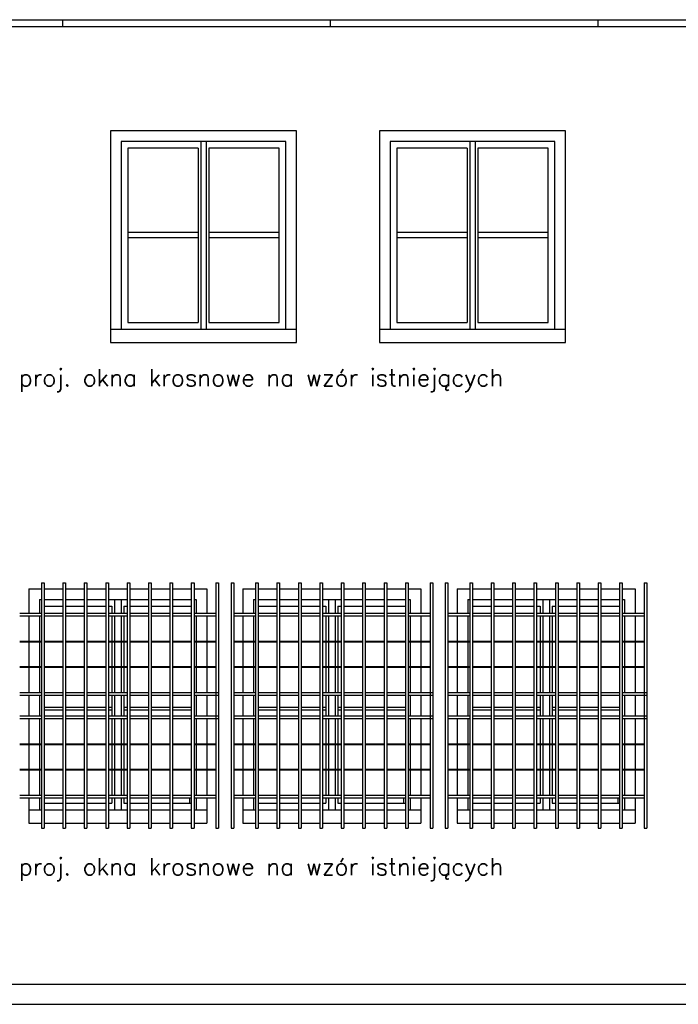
# Model space of a CAD drawing. Header units: millimetres. Extents: x 11979 to 37895, y 18730 to 47884.
# Tile 40 of 256: x 34934 to 35427, y 22701 to 23436. Entities that reach past the tile are written whole.
import ezdxf
from ezdxf.enums import TextEntityAlignment as Align

# ---------------------------------------------------------------- set-up
doc = ezdxf.new("R2010")
doc.units = ezdxf.units.MM
for name, color, linetype in [('-LI-WIDOK', 2, 'Continuous'), ('-TABELKA', 2, 'Continuous'), ('PROJEKTOWANE', 5, 'Continuous')]:
    doc.layers.add(name, color=color, linetype=linetype)
doc.styles.add('SIMPLEX', font='simplex')

msp = doc.modelspace()

# ---------------------------------------------------------------- linework, layer by layer
at = {"layer": '-LI-WIDOK'}
for p, q in [((35141.22, 23353), (35002.22, 23353)), ((35002.22, 23353), (35002.22, 23195)), ((35141.22, 23195), (35141.22, 23353)), ((35342.22, 23353), (35203.22, 23353)), ((35203.22, 23353), (35203.22, 23195)), ((35342.22, 23195), (35342.22, 23353)), ((35010.22, 23345), (35010.22, 23205)), ((35133.22, 23345), (35010.22, 23345)), ((35133.22, 23205), (35133.22, 23345)), ((35211.22, 23345), (35211.22, 23205)), ((35334.22, 23345), (35211.22, 23345)), ((35334.22, 23205), (35334.22, 23345)), ((35002.22, 23205), (35141.22, 23205)), ((35203.22, 23205), (35342.22, 23205)), ((35002.22, 23195), (35141.22, 23195)), ((35203.22, 23195), (35342.22, 23195)), ((34941.22, 23011), (34950.65, 23011)), ((34941.22, 23011), (34941.22, 22992.89)), ((34952.65, 23011), (34966.65, 23011)), ((34968.65, 23011), (34982.65, 23011)), ((34984.65, 23011), (34998.65, 23011)), ((35000.65, 23011), (35014.65, 23011)), ((35016.65, 23011), (35030.65, 23011)), ((35032.65, 23011), (35046.65, 23011)), ((35048.65, 23011), (35062.65, 23011)), ((35064.65, 23011), (35074.22, 23011)), ((35074.22, 23011), (35074.22, 22992.89)), ((35101.22, 23011), (35110.65, 23011)), ((35101.22, 23011), (35101.22, 22992.89)), ((35112.65, 23011), (35126.65, 23011)), ((35128.65, 23011), (35142.65, 23011)), ((35144.65, 23011), (35158.65, 23011)), ((35160.65, 23011), (35174.65, 23011)), ((35176.65, 23011), (35190.65, 23011)), ((35192.65, 23011), (35206.65, 23011)), ((35208.65, 23011), (35222.65, 23011)), ((35224.65, 23011), (35234.22, 23011)), ((35234.22, 23011), (35234.22, 22992.89)), ((35261.22, 23011), (35270.65, 23011)), ((35261.22, 23011), (35261.22, 22992.89)), ((35272.65, 23011), (35286.65, 23011)), ((35288.65, 23011), (35302.65, 23011)), ((35304.65, 23011), (35318.65, 23011)), ((35320.65, 23011), (35334.65, 23011)), ((35336.65, 23011), (35350.65, 23011)), ((35352.65, 23011), (35366.65, 23011)), ((35368.65, 23011), (35382.65, 23011)), ((35384.65, 23011), (35394.22, 23011)), ((35394.22, 23011), (35394.22, 22992.89)), ((34949.22, 23003), (34950.65, 23003)), ((34949.22, 23003), (34949.22, 22992.89)), ((34952.65, 23003), (34966.65, 23003)), ((34968.65, 23003), (34982.65, 23003)), ((34984.65, 23003), (34998.65, 23003)), ((35000.65, 23003), (35014.65, 23003)), ((35016.65, 23003), (35030.65, 23003)), ((35032.65, 23003), (35046.65, 23003)), ((35048.65, 23003), (35062.65, 23003)), ((35064.65, 23003), (35066.22, 23003)), ((35066.22, 23003), (35066.22, 22992.89)), ((35109.22, 23003), (35110.65, 23003)), ((35109.22, 23003), (35109.22, 22992.89)), ((35112.65, 23003), (35126.65, 23003)), ((35128.65, 23003), (35142.65, 23003)), ((35144.65, 23003), (35158.65, 23003)), ((35160.65, 23003), (35174.65, 23003)), ((35176.65, 23003), (35190.65, 23003)), ((35192.65, 23003), (35206.65, 23003)), ((35208.65, 23003), (35222.65, 23003)), ((35224.65, 23003), (35226.22, 23003)), ((35226.22, 23003), (35226.22, 22992.89)), ((35269.22, 23003), (35270.65, 23003)), ((35269.22, 23003), (35269.22, 22992.89)), ((35272.65, 23003), (35286.65, 23003)), ((35288.65, 23003), (35302.65, 23003)), ((35304.65, 23003), (35318.65, 23003)), ((35320.65, 23003), (35334.65, 23003)), ((35336.65, 23003), (35350.65, 23003)), ((35352.65, 23003), (35366.65, 23003)), ((35368.65, 23003), (35382.65, 23003)), ((35384.65, 23003), (35386.22, 23003)), ((35386.22, 23003), (35386.22, 22992.89)), ((34941.22, 22990.89), (34941.22, 22971.89)), ((34949.22, 22990.89), (34949.22, 22971.89)), ((35066.22, 22990.89), (35066.22, 22971.89)), ((35074.22, 22990.89), (35074.22, 22971.89)), ((35101.22, 22990.89), (35101.22, 22971.89)), ((35109.22, 22990.89), (35109.22, 22971.89)), ((35226.22, 22990.89), (35226.22, 22971.89)), ((35234.22, 22990.89), (35234.22, 22971.89)), ((35261.22, 22990.89), (35261.22, 22971.89)), ((35269.22, 22990.89), (35269.22, 22971.89)), ((35386.22, 22990.89), (35386.22, 22971.89)), ((35394.22, 22990.89), (35394.22, 22971.89)), ((34941.22, 22971.39), (34941.22, 22953.05)), ((34949.22, 22971.39), (34949.22, 22953.05)), ((35066.22, 22971.39), (35066.22, 22953.05)), ((35074.22, 22971.39), (35074.22, 22953.05)), ((35101.22, 22971.39), (35101.22, 22953.05)), ((35109.22, 22971.39), (35109.22, 22953.05)), ((35226.22, 22971.39), (35226.22, 22953.05)), ((35234.22, 22971.39), (35234.22, 22953.05)), ((35261.22, 22971.39), (35261.22, 22953.05)), ((35269.22, 22971.39), (35269.22, 22953.05)), ((35386.22, 22971.39), (35386.22, 22953.05)), ((35394.22, 22971.39), (35394.22, 22953.05)), ((34941.22, 22952.55), (34941.22, 22933.55)), ((34949.22, 22952.55), (34949.22, 22933.55)), ((35066.22, 22952.55), (35066.22, 22933.55)), ((35074.22, 22952.55), (35074.22, 22933.55)), ((35101.22, 22952.55), (35101.22, 22933.55)), ((35109.22, 22952.55), (35109.22, 22933.55)), ((35226.22, 22952.55), (35226.22, 22933.55)), ((35234.22, 22952.55), (35234.22, 22933.55)), ((35261.22, 22952.55), (35261.22, 22933.55)), ((35269.22, 22952.55), (35269.22, 22933.55)), ((35386.22, 22952.55), (35386.22, 22933.55)), ((35394.22, 22952.55), (35394.22, 22933.55)), ((34941.22, 22931.55), (34941.22, 22916.19)), ((34949.22, 22931.55), (34949.22, 22916.19)), ((35066.22, 22931.55), (35066.22, 22916.19)), ((35074.22, 22931.55), (35074.22, 22916.19)), ((35101.22, 22931.55), (35101.22, 22916.19)), ((35109.22, 22931.55), (35109.22, 22916.19)), ((35226.22, 22931.55), (35226.22, 22916.19)), ((35234.22, 22931.55), (35234.22, 22916.19)), ((35261.22, 22931.55), (35261.22, 22916.19)), ((35269.22, 22931.55), (35269.22, 22916.19)), ((35386.22, 22931.55), (35386.22, 22916.19)), ((35394.22, 22931.55), (35394.22, 22916.19)), ((34941.22, 22914.19), (34941.22, 22895.19)), ((34949.22, 22914.19), (34949.22, 22895.19)), ((35066.22, 22914.19), (35066.22, 22895.19)), ((35074.22, 22914.19), (35074.22, 22895.19)), ((35101.22, 22914.19), (35101.22, 22895.19)), ((35109.22, 22914.19), (35109.22, 22895.19)), ((35226.22, 22914.19), (35226.22, 22895.19)), ((35234.22, 22914.19), (35234.22, 22895.19)), ((35261.22, 22914.19), (35261.22, 22895.19)), ((35269.22, 22914.19), (35269.22, 22895.19)), ((35386.22, 22914.19), (35386.22, 22895.19)), ((35394.22, 22914.19), (35394.22, 22895.19)), ((34941.22, 22894.69), (34941.22, 22876.35)), ((34949.22, 22894.69), (34949.22, 22876.35)), ((35066.22, 22894.69), (35066.22, 22876.35)), ((35074.22, 22894.69), (35074.22, 22876.35)), ((35101.22, 22894.69), (35101.22, 22876.35)), ((35109.22, 22894.69), (35109.22, 22876.35)), ((35226.22, 22894.69), (35226.22, 22876.35)), ((35234.22, 22894.69), (35234.22, 22876.35)), ((35261.22, 22894.69), (35261.22, 22876.35)), ((35269.22, 22894.69), (35269.22, 22876.35)), ((35386.22, 22894.69), (35386.22, 22876.35)), ((35394.22, 22894.69), (35394.22, 22876.35)), ((34941.22, 22875.85), (34941.22, 22856.85)), ((34949.22, 22875.85), (34949.22, 22856.85)), ((35066.22, 22875.85), (35066.22, 22856.85)), ((35074.22, 22875.85), (35074.22, 22856.85)), ((35101.22, 22875.85), (35101.22, 22856.85)), ((35109.22, 22875.85), (35109.22, 22856.85)), ((35226.22, 22875.85), (35226.22, 22856.85)), ((35234.22, 22875.85), (35234.22, 22856.85)), ((35261.22, 22875.85), (35261.22, 22856.85)), ((35269.22, 22875.85), (35269.22, 22856.85)), ((35386.22, 22875.85), (35386.22, 22856.85)), ((35394.22, 22875.85), (35394.22, 22856.85)), ((34941.22, 22854.85), (34941.22, 22846)), ((34949.22, 22854.85), (34949.22, 22846)), ((35061.22, 22854.85), (35061.22, 22851)), ((35066.22, 22854.85), (35066.22, 22846)), ((35074.22, 22854.85), (35074.22, 22846)), ((35101.22, 22854.85), (35101.22, 22846)), ((35109.22, 22854.85), (35109.22, 22846)), ((35221.22, 22854.85), (35221.22, 22851)), ((35226.22, 22854.85), (35226.22, 22846)), ((35234.22, 22854.85), (35234.22, 22846)), ((35261.22, 22854.85), (35261.22, 22846)), ((35269.22, 22854.85), (35269.22, 22846)), ((35381.22, 22854.85), (35381.22, 22851)), ((35386.22, 22854.85), (35386.22, 22846)), ((35394.22, 22854.85), (35394.22, 22846)), ((34941.22, 22846), (34950.65, 22846)), ((34941.22, 22846), (34941.22, 22836)), ((34952.65, 22846), (34966.65, 22846)), ((34968.65, 22846), (34982.65, 22846)), ((34984.65, 22846), (34998.65, 22846)), ((35000.65, 22846), (35014.65, 22846)), ((35016.65, 22846), (35030.65, 22846)), ((35032.65, 22846), (35046.65, 22846)), ((35048.65, 22846), (35062.65, 22846)), ((35064.65, 22846), (35074.22, 22846)), ((35074.22, 22846), (35074.22, 22836)), ((35101.22, 22846), (35110.65, 22846)), ((35101.22, 22846), (35101.22, 22836)), ((35112.65, 22846), (35126.65, 22846)), ((35128.65, 22846), (35142.65, 22846)), ((35144.65, 22846), (35158.65, 22846)), ((35160.65, 22846), (35174.65, 22846)), ((35176.65, 22846), (35190.65, 22846)), ((35192.65, 22846), (35206.65, 22846)), ((35208.65, 22846), (35222.65, 22846)), ((35224.65, 22846), (35234.22, 22846)), ((35234.22, 22846), (35234.22, 22836)), ((35261.22, 22846), (35270.65, 22846)), ((35261.22, 22846), (35261.22, 22836)), ((35272.65, 22846), (35286.65, 22846)), ((35288.65, 22846), (35302.65, 22846)), ((35304.65, 22846), (35318.65, 22846)), ((35320.65, 22846), (35334.65, 22846)), ((35336.65, 22846), (35350.65, 22846)), ((35352.65, 22846), (35366.65, 22846)), ((35368.65, 22846), (35382.65, 22846)), ((35384.65, 22846), (35394.22, 22846)), ((35394.22, 22846), (35394.22, 22836)), ((34941.22, 22836), (34950.65, 22836)), ((34952.65, 22836), (34966.65, 22836)), ((34968.65, 22836), (34982.65, 22836)), ((34984.65, 22836), (34998.65, 22836)), ((35000.65, 22836), (35014.65, 22836)), ((35016.65, 22836), (35030.65, 22836)), ((35032.65, 22836), (35046.65, 22836)), ((35048.65, 22836), (35062.65, 22836)), ((35064.65, 22836), (35074.22, 22836)), ((35101.22, 22836), (35110.65, 22836)), ((35112.65, 22836), (35126.65, 22836)), ((35128.65, 22836), (35142.65, 22836)), ((35144.65, 22836), (35158.65, 22836)), ((35160.65, 22836), (35174.65, 22836)), ((35176.65, 22836), (35190.65, 22836)), ((35192.65, 22836), (35206.65, 22836)), ((35208.65, 22836), (35222.65, 22836)), ((35224.65, 22836), (35234.22, 22836)), ((35261.22, 22836), (35270.65, 22836)), ((35272.65, 22836), (35286.65, 22836)), ((35288.65, 22836), (35302.65, 22836)), ((35304.65, 22836), (35318.65, 22836)), ((35320.65, 22836), (35334.65, 22836)), ((35336.65, 22836), (35350.65, 22836)), ((35352.65, 22836), (35366.65, 22836)), ((35368.65, 22836), (35382.65, 22836)), ((35384.65, 22836), (35394.22, 22836)), ((34316.72, 22715.77), (36041.72, 22715.77)), ((34316.72, 22700.77), (35873.55, 22700.77))]:
    msp.add_line(p, q, dxfattribs=at)
at = {"layer": '-TABELKA'}
for p, q in [((34950.65, 23015.46), (34950.65, 22832.27)), ((34950.65, 23015.46), (34952.65, 23015.46)), ((34952.65, 23015.46), (34952.65, 22832.27)), ((34966.65, 23015.46), (34966.65, 22832.27)), ((34966.65, 23015.46), (34968.65, 23015.46)), ((34968.65, 23015.46), (34968.65, 22832.27)), ((34982.65, 23015.46), (34982.65, 22832.27)), ((34982.65, 23015.46), (34984.65, 23015.46)), ((34984.65, 23015.46), (34984.65, 22832.27)), ((34998.65, 23015.46), (34998.65, 22832.27)), ((34998.65, 23015.46), (35000.65, 23015.46)), ((35000.65, 23015.46), (35000.65, 22832.27)), ((35000.65, 23015.46), (35000.65, 22832.27)), ((35014.65, 23015.46), (35014.65, 22832.27)), ((35014.65, 23015.46), (35016.65, 23015.46)), ((35016.65, 23015.46), (35016.65, 22832.27)), ((35030.65, 23015.46), (35030.65, 22832.27)), ((35030.65, 23015.46), (35032.65, 23015.46)), ((35032.65, 23015.46), (35032.65, 22832.27)), ((35046.65, 23015.46), (35046.65, 22832.27)), ((35046.65, 23015.46), (35048.65, 23015.46)), ((35048.65, 23015.46), (35048.65, 22832.27)), ((35062.65, 23015.46), (35062.65, 22832.27)), ((35062.65, 23015.46), (35064.65, 23015.46)), ((35064.65, 23015.46), (35064.65, 22832.27)), ((35081.04, 23015.46), (35081.04, 22832.27)), ((35081.04, 23015.46), (35083.04, 23015.46)), ((35083.04, 23015.46), (35083.04, 22832.27)), ((35092.4, 23015.46), (35092.4, 22832.27)), ((35092.4, 23015.46), (35094.4, 23015.46)), ((35094.4, 23015.46), (35094.4, 22832.27)), ((35110.65, 23015.46), (35110.65, 22832.27)), ((35110.65, 23015.46), (35112.65, 23015.46)), ((35112.65, 23015.46), (35112.65, 22832.27)), ((35126.65, 23015.46), (35126.65, 22832.27)), ((35126.65, 23015.46), (35128.65, 23015.46)), ((35128.65, 23015.46), (35128.65, 22832.27)), ((35142.65, 23015.46), (35142.65, 22832.27)), ((35142.65, 23015.46), (35144.65, 23015.46)), ((35144.65, 23015.46), (35144.65, 22832.27)), ((35158.65, 23015.46), (35158.65, 22832.27)), ((35158.65, 23015.46), (35160.65, 23015.46)), ((35160.65, 23015.46), (35160.65, 22832.27)), ((35160.65, 23015.46), (35160.65, 22832.27)), ((35174.65, 23015.46), (35174.65, 22832.27)), ((35174.65, 23015.46), (35176.65, 23015.46)), ((35176.65, 23015.46), (35176.65, 22832.27)), ((35190.65, 23015.46), (35190.65, 22832.27)), ((35190.65, 23015.46), (35192.65, 23015.46)), ((35192.65, 23015.46), (35192.65, 22832.27)), ((35206.65, 23015.46), (35206.65, 22832.27)), ((35206.65, 23015.46), (35208.65, 23015.46)), ((35208.65, 23015.46), (35208.65, 22832.27)), ((35222.65, 23015.46), (35222.65, 22832.27)), ((35222.65, 23015.46), (35224.65, 23015.46)), ((35224.65, 23015.46), (35224.65, 22832.27)), ((35241.04, 23015.46), (35241.04, 22832.27)), ((35241.04, 23015.46), (35243.04, 23015.46)), ((35243.04, 23015.46), (35243.04, 22832.27)), ((35252.4, 23015.46), (35252.4, 22832.27)), ((35252.4, 23015.46), (35254.4, 23015.46)), ((35254.4, 23015.46), (35254.4, 22832.27)), ((35270.65, 23015.46), (35270.65, 22832.27)), ((35270.65, 23015.46), (35272.65, 23015.46)), ((35272.65, 23015.46), (35272.65, 22832.27)), ((35286.65, 23015.46), (35286.65, 22832.27)), ((35286.65, 23015.46), (35288.65, 23015.46)), ((35288.65, 23015.46), (35288.65, 22832.27)), ((35302.65, 23015.46), (35302.65, 22832.27)), ((35302.65, 23015.46), (35304.65, 23015.46)), ((35304.65, 23015.46), (35304.65, 22832.27)), ((35318.65, 23015.46), (35318.65, 22832.27)), ((35318.65, 23015.46), (35320.65, 23015.46)), ((35320.65, 23015.46), (35320.65, 22832.27)), ((35320.65, 23015.46), (35320.65, 22832.27)), ((35334.65, 23015.46), (35334.65, 22832.27)), ((35334.65, 23015.46), (35336.65, 23015.46)), ((35336.65, 23015.46), (35336.65, 22832.27)), ((35350.65, 23015.46), (35350.65, 22832.27)), ((35350.65, 23015.46), (35352.65, 23015.46)), ((35352.65, 23015.46), (35352.65, 22832.27)), ((35366.65, 23015.46), (35366.65, 22832.27)), ((35366.65, 23015.46), (35368.65, 23015.46)), ((35368.65, 23015.46), (35368.65, 22832.27)), ((35382.65, 23015.46), (35382.65, 22832.27)), ((35382.65, 23015.46), (35384.65, 23015.46)), ((35384.65, 23015.46), (35384.65, 22832.27)), ((35401.04, 23015.46), (35401.04, 22832.27)), ((35401.04, 23015.46), (35403.04, 23015.46)), ((35403.04, 23015.46), (35403.04, 22832.27)), ((34934.4, 22992.89), (34950.65, 22992.89)), ((34934.4, 22990.89), (34950.65, 22990.89)), ((34952.65, 22992.89), (34966.65, 22992.89)), ((34952.65, 22990.89), (34966.65, 22990.89)), ((34968.65, 22992.89), (34982.65, 22992.89)), ((34968.65, 22990.89), (34982.65, 22990.89)), ((34984.65, 22992.89), (34998.65, 22992.89)), ((34984.65, 22990.89), (34998.65, 22990.89)), ((35000.65, 22992.89), (35014.65, 22992.89)), ((35000.65, 22990.89), (35014.65, 22990.89)), ((35016.65, 22992.89), (35030.65, 22992.89)), ((35016.65, 22990.89), (35030.65, 22990.89)), ((35032.65, 22992.89), (35046.65, 22992.89)), ((35032.65, 22990.89), (35046.65, 22990.89)), ((35048.65, 22992.89), (35062.65, 22992.89)), ((35048.65, 22990.89), (35062.65, 22990.89)), ((35064.65, 22992.89), (35081.04, 22992.89)), ((35064.65, 22990.89), (35081.04, 22990.89)), ((35094.4, 22992.89), (35110.65, 22992.89)), ((35094.4, 22990.89), (35110.65, 22990.89)), ((35112.65, 22992.89), (35126.65, 22992.89)), ((35112.65, 22990.89), (35126.65, 22990.89)), ((35128.65, 22992.89), (35142.65, 22992.89)), ((35128.65, 22990.89), (35142.65, 22990.89)), ((35144.65, 22992.89), (35158.65, 22992.89)), ((35144.65, 22990.89), (35158.65, 22990.89)), ((35160.65, 22992.89), (35174.65, 22992.89)), ((35160.65, 22990.89), (35174.65, 22990.89)), ((35176.65, 22992.89), (35190.65, 22992.89)), ((35176.65, 22990.89), (35190.65, 22990.89)), ((35192.65, 22992.89), (35206.65, 22992.89)), ((35192.65, 22990.89), (35206.65, 22990.89)), ((35208.65, 22992.89), (35222.65, 22992.89)), ((35208.65, 22990.89), (35222.65, 22990.89)), ((35224.65, 22992.89), (35241.04, 22992.89)), ((35224.65, 22990.89), (35241.04, 22990.89)), ((35254.4, 22992.89), (35270.65, 22992.89)), ((35254.4, 22990.89), (35270.65, 22990.89)), ((35272.65, 22992.89), (35286.65, 22992.89)), ((35272.65, 22990.89), (35286.65, 22990.89)), ((35288.65, 22992.89), (35302.65, 22992.89)), ((35288.65, 22990.89), (35302.65, 22990.89)), ((35304.65, 22992.89), (35318.65, 22992.89)), ((35304.65, 22990.89), (35318.65, 22990.89)), ((35320.65, 22992.89), (35334.65, 22992.89)), ((35320.65, 22990.89), (35334.65, 22990.89)), ((35336.65, 22992.89), (35350.65, 22992.89)), ((35336.65, 22990.89), (35350.65, 22990.89)), ((35352.65, 22992.89), (35366.65, 22992.89)), ((35352.65, 22990.89), (35366.65, 22990.89)), ((35368.65, 22992.89), (35382.65, 22992.89)), ((35368.65, 22990.89), (35382.65, 22990.89)), ((35384.65, 22992.89), (35401.04, 22992.89)), ((35384.65, 22990.89), (35401.04, 22990.89)), ((34934.4, 22971.89), (34950.65, 22971.89)), ((34934.4, 22971.39), (34950.65, 22971.39)), ((34952.65, 22971.89), (34966.65, 22971.89)), ((34952.65, 22971.39), (34966.65, 22971.39)), ((34968.65, 22971.89), (34982.65, 22971.89)), ((34968.65, 22971.39), (34982.65, 22971.39)), ((34984.65, 22971.89), (34998.65, 22971.89)), ((34984.65, 22971.39), (34998.65, 22971.39)), ((35000.65, 22971.89), (35014.65, 22971.89)), ((35000.65, 22971.39), (35014.65, 22971.39)), ((35016.65, 22971.89), (35030.65, 22971.89)), ((35016.65, 22971.39), (35030.65, 22971.39)), ((35032.65, 22971.89), (35046.65, 22971.89)), ((35032.65, 22971.39), (35046.65, 22971.39)), ((35048.65, 22971.89), (35062.65, 22971.89)), ((35048.65, 22971.39), (35062.65, 22971.39)), ((35064.65, 22971.89), (35081.04, 22971.89)), ((35064.65, 22971.39), (35081.04, 22971.39)), ((35094.4, 22971.89), (35110.65, 22971.89)), ((35094.4, 22971.39), (35110.65, 22971.39)), ((35112.65, 22971.89), (35126.65, 22971.89)), ((35112.65, 22971.39), (35126.65, 22971.39)), ((35128.65, 22971.89), (35142.65, 22971.89)), ((35128.65, 22971.39), (35142.65, 22971.39)), ((35144.65, 22971.89), (35158.65, 22971.89)), ((35144.65, 22971.39), (35158.65, 22971.39)), ((35160.65, 22971.89), (35174.65, 22971.89)), ((35160.65, 22971.39), (35174.65, 22971.39)), ((35176.65, 22971.89), (35190.65, 22971.89)), ((35176.65, 22971.39), (35190.65, 22971.39)), ((35192.65, 22971.89), (35206.65, 22971.89)), ((35192.65, 22971.39), (35206.65, 22971.39)), ((35208.65, 22971.89), (35222.65, 22971.89)), ((35208.65, 22971.39), (35222.65, 22971.39)), ((35224.65, 22971.89), (35241.04, 22971.89)), ((35224.65, 22971.39), (35241.04, 22971.39)), ((35254.4, 22971.89), (35270.65, 22971.89)), ((35254.4, 22971.39), (35270.65, 22971.39)), ((35272.65, 22971.89), (35286.65, 22971.89)), ((35272.65, 22971.39), (35286.65, 22971.39)), ((35288.65, 22971.89), (35302.65, 22971.89)), ((35288.65, 22971.39), (35302.65, 22971.39)), ((35304.65, 22971.89), (35318.65, 22971.89)), ((35304.65, 22971.39), (35318.65, 22971.39)), ((35320.65, 22971.89), (35334.65, 22971.89)), ((35320.65, 22971.39), (35334.65, 22971.39)), ((35336.65, 22971.89), (35350.65, 22971.89)), ((35336.65, 22971.39), (35350.65, 22971.39)), ((35352.65, 22971.89), (35366.65, 22971.89)), ((35352.65, 22971.39), (35366.65, 22971.39)), ((35368.65, 22971.89), (35382.65, 22971.89)), ((35368.65, 22971.39), (35382.65, 22971.39)), ((35384.65, 22971.89), (35401.04, 22971.89)), ((35384.65, 22971.39), (35401.04, 22971.39)), ((34934.4, 22953.05), (34950.65, 22953.05)), ((34934.4, 22952.55), (34950.65, 22952.55)), ((34952.65, 22953.05), (34966.65, 22953.05)), ((34952.65, 22952.55), (34966.65, 22952.55)), ((34968.65, 22953.05), (34982.65, 22953.05)), ((34968.65, 22952.55), (34982.65, 22952.55)), ((34984.65, 22953.05), (34998.65, 22953.05)), ((34984.65, 22952.55), (34998.65, 22952.55)), ((35000.65, 22953.05), (35014.65, 22953.05)), ((35000.65, 22952.55), (35014.65, 22952.55)), ((35016.65, 22953.05), (35030.65, 22953.05)), ((35016.65, 22952.55), (35030.65, 22952.55)), ((35032.65, 22953.05), (35046.65, 22953.05)), ((35032.65, 22952.55), (35046.65, 22952.55)), ((35048.65, 22953.05), (35062.65, 22953.05)), ((35048.65, 22952.55), (35062.65, 22952.55)), ((35064.65, 22953.05), (35081.04, 22953.05)), ((35064.65, 22952.55), (35081.04, 22952.55)), ((35094.4, 22953.05), (35110.65, 22953.05)), ((35094.4, 22952.55), (35110.65, 22952.55)), ((35112.65, 22953.05), (35126.65, 22953.05)), ((35112.65, 22952.55), (35126.65, 22952.55)), ((35128.65, 22953.05), (35142.65, 22953.05)), ((35128.65, 22952.55), (35142.65, 22952.55)), ((35144.65, 22953.05), (35158.65, 22953.05)), ((35144.65, 22952.55), (35158.65, 22952.55)), ((35160.65, 22953.05), (35174.65, 22953.05)), ((35160.65, 22952.55), (35174.65, 22952.55)), ((35176.65, 22953.05), (35190.65, 22953.05)), ((35176.65, 22952.55), (35190.65, 22952.55)), ((35192.65, 22953.05), (35206.65, 22953.05)), ((35192.65, 22952.55), (35206.65, 22952.55)), ((35208.65, 22953.05), (35222.65, 22953.05)), ((35208.65, 22952.55), (35222.65, 22952.55)), ((35224.65, 22953.05), (35241.04, 22953.05)), ((35224.65, 22952.55), (35241.04, 22952.55)), ((35254.4, 22953.05), (35270.65, 22953.05)), ((35254.4, 22952.55), (35270.65, 22952.55)), ((35272.65, 22953.05), (35286.65, 22953.05)), ((35272.65, 22952.55), (35286.65, 22952.55)), ((35288.65, 22953.05), (35302.65, 22953.05)), ((35288.65, 22952.55), (35302.65, 22952.55)), ((35304.65, 22953.05), (35318.65, 22953.05)), ((35304.65, 22952.55), (35318.65, 22952.55)), ((35320.65, 22953.05), (35334.65, 22953.05)), ((35320.65, 22952.55), (35334.65, 22952.55)), ((35336.65, 22953.05), (35350.65, 22953.05)), ((35336.65, 22952.55), (35350.65, 22952.55)), ((35352.65, 22953.05), (35366.65, 22953.05)), ((35352.65, 22952.55), (35366.65, 22952.55)), ((35368.65, 22953.05), (35382.65, 22953.05)), ((35368.65, 22952.55), (35382.65, 22952.55)), ((35384.65, 22953.05), (35401.04, 22953.05)), ((35384.65, 22952.55), (35401.04, 22952.55)), ((34934.4, 22933.55), (34950.65, 22933.55)), ((34952.65, 22933.55), (34966.65, 22933.55)), ((34968.65, 22933.55), (34982.65, 22933.55)), ((34984.65, 22933.55), (34998.65, 22933.55)), ((35000.65, 22933.55), (35014.65, 22933.55)), ((35016.65, 22933.55), (35030.65, 22933.55)), ((35032.65, 22933.55), (35046.65, 22933.55)), ((35048.65, 22933.55), (35062.65, 22933.55)), ((35064.65, 22933.55), (35083.04, 22933.55)), ((35094.4, 22933.55), (35110.65, 22933.55)), ((35112.65, 22933.55), (35126.65, 22933.55)), ((35128.65, 22933.55), (35142.65, 22933.55)), ((35144.65, 22933.55), (35158.65, 22933.55)), ((35160.65, 22933.55), (35174.65, 22933.55)), ((35176.65, 22933.55), (35190.65, 22933.55)), ((35192.65, 22933.55), (35206.65, 22933.55)), ((35208.65, 22933.55), (35222.65, 22933.55)), ((35224.65, 22933.55), (35243.04, 22933.55)), ((35254.4, 22933.55), (35270.65, 22933.55)), ((35272.65, 22933.55), (35286.65, 22933.55)), ((35288.65, 22933.55), (35302.65, 22933.55)), ((35304.65, 22933.55), (35318.65, 22933.55)), ((35320.65, 22933.55), (35334.65, 22933.55)), ((35336.65, 22933.55), (35350.65, 22933.55)), ((35352.65, 22933.55), (35366.65, 22933.55)), ((35368.65, 22933.55), (35382.65, 22933.55)), ((35384.65, 22933.55), (35403.04, 22933.55)), ((34934.4, 22931.55), (34950.65, 22931.55)), ((34952.65, 22931.55), (34966.65, 22931.55)), ((34968.65, 22931.55), (34982.65, 22931.55)), ((34984.65, 22931.55), (34998.65, 22931.55)), ((35000.65, 22931.55), (35014.65, 22931.55)), ((35016.65, 22931.55), (35030.65, 22931.55)), ((35032.65, 22931.55), (35046.65, 22931.55)), ((35048.65, 22931.55), (35062.65, 22931.55)), ((35064.65, 22931.55), (35083.04, 22931.55)), ((35094.4, 22931.55), (35110.65, 22931.55)), ((35112.65, 22931.55), (35126.65, 22931.55)), ((35128.65, 22931.55), (35142.65, 22931.55)), ((35144.65, 22931.55), (35158.65, 22931.55)), ((35160.65, 22931.55), (35174.65, 22931.55)), ((35176.65, 22931.55), (35190.65, 22931.55)), ((35192.65, 22931.55), (35206.65, 22931.55)), ((35208.65, 22931.55), (35222.65, 22931.55)), ((35224.65, 22931.55), (35243.04, 22931.55)), ((35254.4, 22931.55), (35270.65, 22931.55)), ((35272.65, 22931.55), (35286.65, 22931.55)), ((35288.65, 22931.55), (35302.65, 22931.55)), ((35304.65, 22931.55), (35318.65, 22931.55)), ((35320.65, 22931.55), (35334.65, 22931.55)), ((35336.65, 22931.55), (35350.65, 22931.55)), ((35352.65, 22931.55), (35366.65, 22931.55)), ((35368.65, 22931.55), (35382.65, 22931.55)), ((35384.65, 22931.55), (35403.04, 22931.55)), ((34934.4, 22916.19), (34950.72, 22916.19)), ((34934.4, 22914.19), (34950.65, 22914.19)), ((34952.65, 22916.19), (34966.65, 22916.19)), ((34952.65, 22914.19), (34966.65, 22914.19)), ((34968.65, 22916.19), (34982.65, 22916.19)), ((34968.65, 22914.19), (34982.65, 22914.19)), ((34984.65, 22916.19), (34998.65, 22916.19)), ((34984.65, 22914.19), (34998.65, 22914.19)), ((35000.65, 22916.19), (35014.65, 22916.19)), ((35000.65, 22914.19), (35014.65, 22914.19)), ((35016.65, 22916.19), (35030.65, 22916.19)), ((35016.65, 22914.19), (35030.65, 22914.19)), ((35032.65, 22916.19), (35046.65, 22916.19)), ((35032.65, 22914.19), (35046.65, 22914.19)), ((35048.65, 22916.19), (35062.65, 22916.19)), ((35048.65, 22914.19), (35062.65, 22914.19)), ((35064.4, 22916.19), (35083.04, 22916.19)), ((35064.4, 22914.19), (35083.04, 22914.19)), ((35094.4, 22916.19), (35110.72, 22916.19)), ((35094.4, 22914.19), (35110.65, 22914.19)), ((35112.65, 22916.19), (35126.65, 22916.19)), ((35112.65, 22914.19), (35126.65, 22914.19)), ((35128.65, 22916.19), (35142.65, 22916.19)), ((35128.65, 22914.19), (35142.65, 22914.19)), ((35144.65, 22916.19), (35158.65, 22916.19)), ((35144.65, 22914.19), (35158.65, 22914.19)), ((35160.65, 22916.19), (35174.65, 22916.19)), ((35160.65, 22914.19), (35174.65, 22914.19)), ((35176.65, 22916.19), (35190.65, 22916.19)), ((35176.65, 22914.19), (35190.65, 22914.19)), ((35192.65, 22916.19), (35206.65, 22916.19)), ((35192.65, 22914.19), (35206.65, 22914.19)), ((35208.65, 22916.19), (35222.65, 22916.19)), ((35208.65, 22914.19), (35222.65, 22914.19)), ((35224.4, 22916.19), (35243.04, 22916.19)), ((35224.4, 22914.19), (35243.04, 22914.19)), ((35254.4, 22916.19), (35270.72, 22916.19)), ((35254.4, 22914.19), (35270.65, 22914.19)), ((35272.65, 22916.19), (35286.65, 22916.19)), ((35272.65, 22914.19), (35286.65, 22914.19)), ((35288.65, 22916.19), (35302.65, 22916.19)), ((35288.65, 22914.19), (35302.65, 22914.19)), ((35304.65, 22916.19), (35318.65, 22916.19)), ((35304.65, 22914.19), (35318.65, 22914.19)), ((35320.65, 22916.19), (35334.65, 22916.19)), ((35320.65, 22914.19), (35334.65, 22914.19)), ((35336.65, 22916.19), (35350.65, 22916.19)), ((35336.65, 22914.19), (35350.65, 22914.19)), ((35352.65, 22916.19), (35366.65, 22916.19)), ((35352.65, 22914.19), (35366.65, 22914.19)), ((35368.65, 22916.19), (35382.65, 22916.19)), ((35368.65, 22914.19), (35382.65, 22914.19)), ((35384.4, 22916.19), (35403.04, 22916.19)), ((35384.4, 22914.19), (35403.04, 22914.19)), ((34934.4, 22895.19), (34950.65, 22895.19)), ((34952.65, 22895.19), (34966.65, 22895.19)), ((34968.65, 22895.19), (34982.65, 22895.19)), ((34984.65, 22895.19), (34998.65, 22895.19)), ((35000.65, 22895.19), (35014.65, 22895.19)), ((35016.65, 22895.19), (35030.65, 22895.19)), ((35032.65, 22895.19), (35046.65, 22895.19)), ((35048.65, 22895.19), (35062.65, 22895.19)), ((35064.65, 22895.19), (35081.04, 22895.19)), ((35094.4, 22895.19), (35110.65, 22895.19)), ((35112.65, 22895.19), (35126.65, 22895.19)), ((35128.65, 22895.19), (35142.65, 22895.19)), ((35144.65, 22895.19), (35158.65, 22895.19)), ((35160.65, 22895.19), (35174.65, 22895.19)), ((35176.65, 22895.19), (35190.65, 22895.19)), ((35192.65, 22895.19), (35206.65, 22895.19)), ((35208.65, 22895.19), (35222.65, 22895.19)), ((35224.65, 22895.19), (35241.04, 22895.19)), ((35254.4, 22895.19), (35270.65, 22895.19)), ((35272.65, 22895.19), (35286.65, 22895.19)), ((35288.65, 22895.19), (35302.65, 22895.19)), ((35304.65, 22895.19), (35318.65, 22895.19)), ((35320.65, 22895.19), (35334.65, 22895.19)), ((35336.65, 22895.19), (35350.65, 22895.19)), ((35352.65, 22895.19), (35366.65, 22895.19)), ((35368.65, 22895.19), (35382.65, 22895.19)), ((35384.65, 22895.19), (35401.04, 22895.19)), ((34934.4, 22894.69), (34950.65, 22894.69)), ((34952.65, 22894.69), (34966.65, 22894.69)), ((34968.65, 22894.69), (34982.65, 22894.69)), ((34984.65, 22894.69), (34998.65, 22894.69)), ((35000.65, 22894.69), (35014.65, 22894.69)), ((35016.65, 22894.69), (35030.65, 22894.69)), ((35032.65, 22894.69), (35046.65, 22894.69)), ((35048.65, 22894.69), (35062.65, 22894.69)), ((35064.65, 22894.69), (35081.04, 22894.69)), ((35094.4, 22894.69), (35110.65, 22894.69)), ((35112.65, 22894.69), (35126.65, 22894.69)), ((35128.65, 22894.69), (35142.65, 22894.69)), ((35144.65, 22894.69), (35158.65, 22894.69)), ((35160.65, 22894.69), (35174.65, 22894.69)), ((35176.65, 22894.69), (35190.65, 22894.69)), ((35192.65, 22894.69), (35206.65, 22894.69)), ((35208.65, 22894.69), (35222.65, 22894.69)), ((35224.65, 22894.69), (35241.04, 22894.69)), ((35254.4, 22894.69), (35270.65, 22894.69)), ((35272.65, 22894.69), (35286.65, 22894.69)), ((35288.65, 22894.69), (35302.65, 22894.69)), ((35304.65, 22894.69), (35318.65, 22894.69)), ((35320.65, 22894.69), (35334.65, 22894.69)), ((35336.65, 22894.69), (35350.65, 22894.69)), ((35352.65, 22894.69), (35366.65, 22894.69)), ((35368.65, 22894.69), (35382.65, 22894.69)), ((35384.65, 22894.69), (35401.04, 22894.69)), ((34934.4, 22876.35), (34950.65, 22876.35)), ((34934.4, 22875.85), (34950.65, 22875.85)), ((34952.65, 22876.35), (34966.65, 22876.35)), ((34952.65, 22875.85), (34966.65, 22875.85)), ((34968.65, 22876.35), (34982.65, 22876.35)), ((34968.65, 22875.85), (34982.65, 22875.85)), ((34984.65, 22876.35), (34998.65, 22876.35)), ((34984.65, 22875.85), (34998.65, 22875.85)), ((35000.65, 22876.35), (35014.65, 22876.35)), ((35000.65, 22875.85), (35014.65, 22875.85)), ((35016.65, 22876.35), (35030.65, 22876.35)), ((35016.65, 22875.85), (35030.65, 22875.85)), ((35032.65, 22876.35), (35046.65, 22876.35)), ((35032.65, 22875.85), (35046.65, 22875.85)), ((35048.65, 22876.35), (35062.65, 22876.35)), ((35048.65, 22875.85), (35062.65, 22875.85)), ((35064.65, 22876.35), (35081.04, 22876.35)), ((35064.65, 22875.85), (35081.04, 22875.85)), ((35094.4, 22876.35), (35110.65, 22876.35)), ((35094.4, 22875.85), (35110.65, 22875.85)), ((35112.65, 22876.35), (35126.65, 22876.35)), ((35112.65, 22875.85), (35126.65, 22875.85)), ((35128.65, 22876.35), (35142.65, 22876.35)), ((35128.65, 22875.85), (35142.65, 22875.85)), ((35144.65, 22876.35), (35158.65, 22876.35)), ((35144.65, 22875.85), (35158.65, 22875.85)), ((35160.65, 22876.35), (35174.65, 22876.35)), ((35160.65, 22875.85), (35174.65, 22875.85)), ((35176.65, 22876.35), (35190.65, 22876.35)), ((35176.65, 22875.85), (35190.65, 22875.85)), ((35192.65, 22876.35), (35206.65, 22876.35)), ((35192.65, 22875.85), (35206.65, 22875.85)), ((35208.65, 22876.35), (35222.65, 22876.35)), ((35208.65, 22875.85), (35222.65, 22875.85)), ((35224.65, 22876.35), (35241.04, 22876.35)), ((35224.65, 22875.85), (35241.04, 22875.85)), ((35254.4, 22876.35), (35270.65, 22876.35)), ((35254.4, 22875.85), (35270.65, 22875.85)), ((35272.65, 22876.35), (35286.65, 22876.35)), ((35272.65, 22875.85), (35286.65, 22875.85)), ((35288.65, 22876.35), (35302.65, 22876.35)), ((35288.65, 22875.85), (35302.65, 22875.85)), ((35304.65, 22876.35), (35318.65, 22876.35)), ((35304.65, 22875.85), (35318.65, 22875.85)), ((35320.65, 22876.35), (35334.65, 22876.35)), ((35320.65, 22875.85), (35334.65, 22875.85)), ((35336.65, 22876.35), (35350.65, 22876.35)), ((35336.65, 22875.85), (35350.65, 22875.85)), ((35352.65, 22876.35), (35366.65, 22876.35)), ((35352.65, 22875.85), (35366.65, 22875.85)), ((35368.65, 22876.35), (35382.65, 22876.35)), ((35368.65, 22875.85), (35382.65, 22875.85)), ((35384.65, 22876.35), (35401.04, 22876.35)), ((35384.65, 22875.85), (35401.04, 22875.85)), ((34934.4, 22856.85), (34950.65, 22856.85)), ((34934.4, 22854.85), (34950.65, 22854.85)), ((34952.65, 22856.85), (34966.65, 22856.85)), ((34952.65, 22854.85), (34966.65, 22854.85)), ((34968.65, 22856.85), (34982.65, 22856.85)), ((34968.65, 22854.85), (34982.65, 22854.85)), ((34984.65, 22856.85), (34998.65, 22856.85)), ((34984.65, 22854.85), (34998.65, 22854.85)), ((35000.65, 22856.85), (35014.65, 22856.85)), ((35000.65, 22854.85), (35014.65, 22854.85)), ((35016.65, 22856.85), (35030.65, 22856.85)), ((35016.65, 22854.85), (35030.65, 22854.85)), ((35032.65, 22856.85), (35046.65, 22856.85)), ((35032.65, 22854.85), (35046.65, 22854.85)), ((35048.65, 22856.85), (35062.65, 22856.85)), ((35048.65, 22854.85), (35062.65, 22854.85)), ((35064.65, 22854.85), (35081.04, 22854.85)), ((35064.72, 22856.85), (35081.04, 22856.85)), ((35094.4, 22856.85), (35110.65, 22856.85)), ((35094.4, 22854.85), (35110.65, 22854.85)), ((35112.65, 22856.85), (35126.65, 22856.85)), ((35112.65, 22854.85), (35126.65, 22854.85)), ((35128.65, 22856.85), (35142.65, 22856.85)), ((35128.65, 22854.85), (35142.65, 22854.85)), ((35144.65, 22856.85), (35158.65, 22856.85)), ((35144.65, 22854.85), (35158.65, 22854.85)), ((35160.65, 22856.85), (35174.65, 22856.85)), ((35160.65, 22854.85), (35174.65, 22854.85)), ((35176.65, 22856.85), (35190.65, 22856.85)), ((35176.65, 22854.85), (35190.65, 22854.85)), ((35192.65, 22856.85), (35206.65, 22856.85)), ((35192.65, 22854.85), (35206.65, 22854.85)), ((35208.65, 22856.85), (35222.65, 22856.85)), ((35208.65, 22854.85), (35222.65, 22854.85)), ((35224.65, 22854.85), (35241.04, 22854.85)), ((35224.72, 22856.85), (35241.04, 22856.85)), ((35254.4, 22856.85), (35270.65, 22856.85)), ((35254.4, 22854.85), (35270.65, 22854.85)), ((35272.65, 22856.85), (35286.65, 22856.85)), ((35272.65, 22854.85), (35286.65, 22854.85)), ((35288.65, 22856.85), (35302.65, 22856.85)), ((35288.65, 22854.85), (35302.65, 22854.85)), ((35304.65, 22856.85), (35318.65, 22856.85)), ((35304.65, 22854.85), (35318.65, 22854.85)), ((35320.65, 22856.85), (35334.65, 22856.85)), ((35320.65, 22854.85), (35334.65, 22854.85)), ((35336.65, 22856.85), (35350.65, 22856.85)), ((35336.65, 22854.85), (35350.65, 22854.85)), ((35352.65, 22856.85), (35366.65, 22856.85)), ((35352.65, 22854.85), (35366.65, 22854.85)), ((35368.65, 22856.85), (35382.65, 22856.85)), ((35368.65, 22854.85), (35382.65, 22854.85)), ((35384.65, 22854.85), (35401.04, 22854.85)), ((35384.72, 22856.85), (35401.04, 22856.85)), ((34950.65, 22832.27), (34952.65, 22832.27)), ((34966.65, 22832.27), (34968.65, 22832.27)), ((34982.65, 22832.27), (34984.65, 22832.27)), ((34998.65, 22832.27), (35000.65, 22832.27)), ((35014.65, 22832.27), (35016.65, 22832.27)), ((35030.65, 22832.27), (35032.65, 22832.27)), ((35046.65, 22832.27), (35048.65, 22832.27)), ((35062.65, 22832.27), (35064.65, 22832.27)), ((35081.04, 22832.27), (35083.04, 22832.27)), ((35092.4, 22832.27), (35094.4, 22832.27)), ((35110.65, 22832.27), (35112.65, 22832.27)), ((35126.65, 22832.27), (35128.65, 22832.27)), ((35142.65, 22832.27), (35144.65, 22832.27)), ((35158.65, 22832.27), (35160.65, 22832.27)), ((35174.65, 22832.27), (35176.65, 22832.27)), ((35190.65, 22832.27), (35192.65, 22832.27)), ((35206.65, 22832.27), (35208.65, 22832.27)), ((35222.65, 22832.27), (35224.65, 22832.27)), ((35241.04, 22832.27), (35243.04, 22832.27)), ((35252.4, 22832.27), (35254.4, 22832.27)), ((35270.65, 22832.27), (35272.65, 22832.27)), ((35286.65, 22832.27), (35288.65, 22832.27)), ((35302.65, 22832.27), (35304.65, 22832.27)), ((35318.65, 22832.27), (35320.65, 22832.27)), ((35334.65, 22832.27), (35336.65, 22832.27)), ((35350.65, 22832.27), (35352.65, 22832.27)), ((35366.65, 22832.27), (35368.65, 22832.27)), ((35382.65, 22832.27), (35384.65, 22832.27)), ((35401.04, 22832.27), (35403.04, 22832.27))]:
    msp.add_line(p, q, dxfattribs=at)
at = {"layer": 'PROJEKTOWANE'}
for p, q in [((34311.72, 23436), (36021.72, 23436)), ((34966.72, 23431), (34966.72, 23436)), ((35166.72, 23431), (35166.72, 23436)), ((35366.72, 23431), (35366.72, 23436)), ((34311.72, 23431), (36021.72, 23431)), ((35069.72, 23345), (35069.72, 23277)), ((35073.72, 23345), (35073.72, 23277)), ((35270.72, 23345), (35270.72, 23277)), ((35274.72, 23345), (35274.72, 23277)), ((35015.22, 23340), (35015.22, 23210)), ((35067.72, 23340), (35015.22, 23340)), ((35067.72, 23340), (35067.72, 23277)), ((35128.22, 23340), (35075.72, 23340)), ((35075.72, 23340), (35075.72, 23277)), ((35128.22, 23210), (35128.22, 23340)), ((35216.22, 23340), (35216.22, 23210)), ((35268.72, 23340), (35216.22, 23340)), ((35268.72, 23340), (35268.72, 23277)), ((35329.22, 23340), (35276.72, 23340)), ((35276.72, 23340), (35276.72, 23277)), ((35329.22, 23210), (35329.22, 23340)), ((35067.72, 23277), (35015.22, 23277)), ((35067.72, 23273), (35015.22, 23273)), ((35067.72, 23277), (35067.72, 23210)), ((35069.72, 23277), (35069.72, 23205)), ((35069.72, 23277), (35069.72, 23205)), ((35073.72, 23277), (35073.72, 23205)), ((35073.72, 23273), (35073.72, 23205)), ((35128.22, 23277), (35075.72, 23277)), ((35075.72, 23277), (35075.72, 23210)), ((35128.22, 23273), (35075.72, 23273)), ((35268.72, 23277), (35216.22, 23277)), ((35268.72, 23273), (35216.22, 23273)), ((35268.72, 23277), (35268.72, 23210)), ((35270.72, 23277), (35270.72, 23205)), ((35270.72, 23277), (35270.72, 23205)), ((35274.72, 23277), (35274.72, 23205)), ((35274.72, 23273), (35274.72, 23205)), ((35329.22, 23277), (35276.72, 23277)), ((35276.72, 23277), (35276.72, 23210)), ((35329.22, 23273), (35276.72, 23273)), ((35015.22, 23210), (35067.72, 23210)), ((35075.72, 23210), (35128.22, 23210)), ((35216.22, 23210), (35268.72, 23210)), ((35276.72, 23210), (35329.22, 23210)), ((34952.97, 22998), (34966.65, 22998)), ((34968.65, 22998), (34982.65, 22998)), ((34984.65, 22998), (34998.65, 22998)), ((35000.65, 22998), (35003.22, 22998)), ((35003.22, 22998), (35003.22, 22992.89)), ((35005.22, 23003), (35005.22, 22992.89)), ((35010.22, 23003), (35010.22, 22992.89)), ((35012.22, 22998), (35014.65, 22998)), ((35012.22, 22998), (35012.22, 22992.89)), ((35016.65, 22998), (35030.65, 22998)), ((35032.65, 22998), (35046.65, 22998)), ((35048.65, 22998), (35062.65, 22998)), ((35058.9, 22998), (35059.15, 22998)), ((35112.97, 22998), (35126.65, 22998)), ((35128.65, 22998), (35142.65, 22998)), ((35144.65, 22998), (35158.65, 22998)), ((35160.65, 22998), (35163.22, 22998)), ((35163.22, 22998), (35163.22, 22992.89)), ((35165.22, 23003), (35165.22, 22992.89)), ((35170.22, 23003), (35170.22, 22992.89)), ((35172.22, 22998), (35174.65, 22998)), ((35172.22, 22998), (35172.22, 22992.89)), ((35176.65, 22998), (35190.65, 22998)), ((35192.65, 22998), (35206.65, 22998)), ((35208.65, 22998), (35222.65, 22998)), ((35218.9, 22998), (35219.15, 22998)), ((35272.97, 22998), (35286.65, 22998)), ((35288.65, 22998), (35302.65, 22998)), ((35304.65, 22998), (35318.65, 22998)), ((35320.65, 22998), (35323.22, 22998)), ((35323.22, 22998), (35323.22, 22992.89)), ((35325.22, 23003), (35325.22, 22992.89)), ((35330.22, 23003), (35330.22, 22992.89)), ((35332.22, 22998), (35334.65, 22998)), ((35332.22, 22998), (35332.22, 22992.89)), ((35336.65, 22998), (35350.65, 22998)), ((35352.65, 22998), (35366.65, 22998)), ((35368.65, 22998), (35382.65, 22998)), ((35378.9, 22998), (35379.15, 22998)), ((35003.22, 22990.89), (35003.22, 22971.89)), ((35005.22, 22990.89), (35005.22, 22971.89)), ((35010.22, 22990.89), (35010.22, 22971.89)), ((35012.22, 22990.89), (35012.22, 22971.89)), ((35163.22, 22990.89), (35163.22, 22971.89)), ((35165.22, 22990.89), (35165.22, 22971.89)), ((35170.22, 22990.89), (35170.22, 22971.89)), ((35172.22, 22990.89), (35172.22, 22971.89)), ((35323.22, 22990.89), (35323.22, 22971.89)), ((35325.22, 22990.89), (35325.22, 22971.89)), ((35330.22, 22990.89), (35330.22, 22971.89)), ((35332.22, 22990.89), (35332.22, 22971.89)), ((35003.22, 22971.39), (35003.22, 22953.05)), ((35005.22, 22971.39), (35005.22, 22953.05)), ((35010.22, 22971.39), (35010.22, 22953.05)), ((35012.22, 22971.39), (35012.22, 22953.05)), ((35163.22, 22971.39), (35163.22, 22953.05)), ((35165.22, 22971.39), (35165.22, 22953.05)), ((35170.22, 22971.39), (35170.22, 22953.05)), ((35172.22, 22971.39), (35172.22, 22953.05)), ((35323.22, 22971.39), (35323.22, 22953.05)), ((35325.22, 22971.39), (35325.22, 22953.05)), ((35330.22, 22971.39), (35330.22, 22953.05)), ((35332.22, 22971.39), (35332.22, 22953.05)), ((35003.22, 22952.55), (35003.22, 22933.55)), ((35005.22, 22952.55), (35005.22, 22933.55)), ((35010.22, 22952.55), (35010.22, 22933.55)), ((35012.22, 22952.55), (35012.22, 22933.55)), ((35163.22, 22952.55), (35163.22, 22933.55)), ((35165.22, 22952.55), (35165.22, 22933.55)), ((35170.22, 22952.55), (35170.22, 22933.55)), ((35172.22, 22952.55), (35172.22, 22933.55)), ((35323.22, 22952.55), (35323.22, 22933.55)), ((35325.22, 22952.55), (35325.22, 22933.55)), ((35330.22, 22952.55), (35330.22, 22933.55)), ((35332.22, 22952.55), (35332.22, 22933.55)), ((35003.22, 22931.55), (35003.22, 22922.71)), ((35005.22, 22931.55), (35005.22, 22916.19)), ((35010.22, 22931.55), (35010.22, 22916.19)), ((35012.22, 22931.55), (35012.22, 22922.71)), ((35163.22, 22931.55), (35163.22, 22922.71)), ((35165.22, 22931.55), (35165.22, 22916.19)), ((35170.22, 22931.55), (35170.22, 22916.19)), ((35172.22, 22931.55), (35172.22, 22922.71)), ((35323.22, 22931.55), (35323.22, 22922.71)), ((35325.22, 22931.55), (35325.22, 22916.19)), ((35330.22, 22931.55), (35330.22, 22916.19)), ((35332.22, 22931.55), (35332.22, 22922.71)), ((34952.72, 22922.71), (34966.4, 22922.71)), ((34952.72, 22920.71), (34966.4, 22920.71)), ((34968.65, 22922.71), (34982.65, 22922.71)), ((34968.65, 22920.71), (34982.65, 22920.71)), ((34984.65, 22922.71), (34998.65, 22922.71)), ((34984.65, 22920.71), (34998.65, 22920.71)), ((35000.65, 22922.71), (35003.22, 22922.71)), ((35000.65, 22920.71), (35003.22, 22920.71)), ((35003.22, 22922.71), (35003.22, 22916.19)), ((35012.22, 22922.71), (35012.22, 22916.19)), ((35012.22, 22922.71), (35014.65, 22922.71)), ((35012.22, 22920.71), (35014.65, 22920.71)), ((35016.65, 22922.71), (35030.65, 22922.71)), ((35016.65, 22920.71), (35030.65, 22920.71)), ((35032.65, 22922.71), (35046.65, 22922.71)), ((35032.65, 22920.71), (35046.65, 22920.71)), ((35048.65, 22922.71), (35062.65, 22922.71)), ((35048.65, 22920.71), (35062.65, 22920.71)), ((35112.72, 22922.71), (35126.4, 22922.71)), ((35112.72, 22920.71), (35126.4, 22920.71)), ((35128.65, 22922.71), (35142.65, 22922.71)), ((35128.65, 22920.71), (35142.65, 22920.71)), ((35144.65, 22922.71), (35158.65, 22922.71)), ((35144.65, 22920.71), (35158.65, 22920.71)), ((35160.65, 22922.71), (35163.22, 22922.71)), ((35160.65, 22920.71), (35163.22, 22920.71)), ((35163.22, 22922.71), (35163.22, 22916.19)), ((35172.22, 22922.71), (35172.22, 22916.19)), ((35172.22, 22922.71), (35174.65, 22922.71)), ((35172.22, 22920.71), (35174.65, 22920.71)), ((35176.65, 22922.71), (35190.65, 22922.71)), ((35176.65, 22920.71), (35190.65, 22920.71)), ((35192.65, 22922.71), (35206.65, 22922.71)), ((35192.65, 22920.71), (35206.65, 22920.71)), ((35208.65, 22922.71), (35222.65, 22922.71)), ((35208.65, 22920.71), (35222.65, 22920.71)), ((35272.72, 22922.71), (35286.4, 22922.71)), ((35272.72, 22920.71), (35286.4, 22920.71)), ((35288.65, 22922.71), (35302.65, 22922.71)), ((35288.65, 22920.71), (35302.65, 22920.71)), ((35304.65, 22922.71), (35318.65, 22922.71)), ((35304.65, 22920.71), (35318.65, 22920.71)), ((35320.65, 22922.71), (35323.22, 22922.71)), ((35320.65, 22920.71), (35323.22, 22920.71)), ((35323.22, 22922.71), (35323.22, 22916.19)), ((35332.22, 22922.71), (35332.22, 22916.19)), ((35332.22, 22922.71), (35334.65, 22922.71)), ((35332.22, 22920.71), (35334.65, 22920.71)), ((35336.65, 22922.71), (35350.65, 22922.71)), ((35336.65, 22920.71), (35350.65, 22920.71)), ((35352.65, 22922.71), (35366.65, 22922.71)), ((35352.65, 22920.71), (35366.65, 22920.71)), ((35368.65, 22922.71), (35382.65, 22922.71)), ((35368.65, 22920.71), (35382.65, 22920.71)), ((35003.22, 22914.19), (35003.22, 22895.19)), ((35005.22, 22914.19), (35005.22, 22895.19)), ((35010.22, 22914.19), (35010.22, 22895.19)), ((35012.22, 22914.19), (35012.22, 22895.19)), ((35163.22, 22914.19), (35163.22, 22895.19)), ((35165.22, 22914.19), (35165.22, 22895.19)), ((35170.22, 22914.19), (35170.22, 22895.19)), ((35172.22, 22914.19), (35172.22, 22895.19)), ((35323.22, 22914.19), (35323.22, 22895.19)), ((35325.22, 22914.19), (35325.22, 22895.19)), ((35330.22, 22914.19), (35330.22, 22895.19)), ((35332.22, 22914.19), (35332.22, 22895.19)), ((35003.22, 22894.69), (35003.22, 22876.35)), ((35005.22, 22894.69), (35005.22, 22876.35)), ((35010.22, 22894.69), (35010.22, 22876.35)), ((35012.22, 22894.69), (35012.22, 22876.35)), ((35163.22, 22894.69), (35163.22, 22876.35)), ((35165.22, 22894.69), (35165.22, 22876.35)), ((35170.22, 22894.69), (35170.22, 22876.35)), ((35172.22, 22894.69), (35172.22, 22876.35)), ((35323.22, 22894.69), (35323.22, 22876.35)), ((35325.22, 22894.69), (35325.22, 22876.35)), ((35330.22, 22894.69), (35330.22, 22876.35)), ((35332.22, 22894.69), (35332.22, 22876.35)), ((35003.22, 22875.85), (35003.22, 22856.85)), ((35005.22, 22875.85), (35005.22, 22856.85)), ((35010.22, 22875.85), (35010.22, 22856.85)), ((35012.22, 22875.85), (35012.22, 22856.85)), ((35163.22, 22875.85), (35163.22, 22856.85)), ((35165.22, 22875.85), (35165.22, 22856.85)), ((35170.22, 22875.85), (35170.22, 22856.85)), ((35172.22, 22875.85), (35172.22, 22856.85)), ((35323.22, 22875.85), (35323.22, 22856.85)), ((35325.22, 22875.85), (35325.22, 22856.85)), ((35330.22, 22875.85), (35330.22, 22856.85)), ((35332.22, 22875.85), (35332.22, 22856.85)), ((34952.65, 22851), (34966.65, 22851)), ((34968.65, 22851), (34982.65, 22851)), ((34984.65, 22851), (34998.65, 22851)), ((35000.65, 22851), (35003.22, 22851)), ((35003.22, 22854.85), (35003.22, 22851)), ((35005.22, 22854.85), (35005.22, 22846)), ((35010.22, 22854.85), (35010.22, 22846)), ((35012.22, 22854.85), (35012.22, 22851)), ((35012.22, 22851), (35014.65, 22851)), ((35016.65, 22851), (35030.65, 22851)), ((35032.65, 22851), (35046.65, 22851)), ((35048.65, 22851), (35062.65, 22851)), ((35112.65, 22851), (35126.65, 22851)), ((35128.65, 22851), (35142.65, 22851)), ((35144.65, 22851), (35158.65, 22851)), ((35160.65, 22851), (35163.22, 22851)), ((35163.22, 22854.85), (35163.22, 22851)), ((35165.22, 22854.85), (35165.22, 22846)), ((35170.22, 22854.85), (35170.22, 22846)), ((35172.22, 22854.85), (35172.22, 22851)), ((35172.22, 22851), (35174.65, 22851)), ((35176.65, 22851), (35190.65, 22851)), ((35192.65, 22851), (35206.65, 22851)), ((35208.65, 22851), (35222.65, 22851)), ((35272.65, 22851), (35286.65, 22851)), ((35288.65, 22851), (35302.65, 22851)), ((35304.65, 22851), (35318.65, 22851)), ((35320.65, 22851), (35323.22, 22851)), ((35323.22, 22854.85), (35323.22, 22851)), ((35325.22, 22854.85), (35325.22, 22846)), ((35330.22, 22854.85), (35330.22, 22846)), ((35332.22, 22854.85), (35332.22, 22851)), ((35332.22, 22851), (35334.65, 22851)), ((35336.65, 22851), (35350.65, 22851)), ((35352.65, 22851), (35366.65, 22851)), ((35368.65, 22851), (35382.65, 22851))]:
    msp.add_line(p, q, dxfattribs=at)

# ---------------------------------------------------------------- texts
at = {"layer": 'PROJEKTOWANE', "style": 'SIMPLEX'}
for p in [(35114.82, 23166.84), (35114.82, 22801.76)]:
    msp.add_text('proj. okna krosnowe na wzór istniejących', height=12.8, dxfattribs=at).set_placement(p, align=Align.MIDDLE)

doc.saveas('drawing.dxf')
